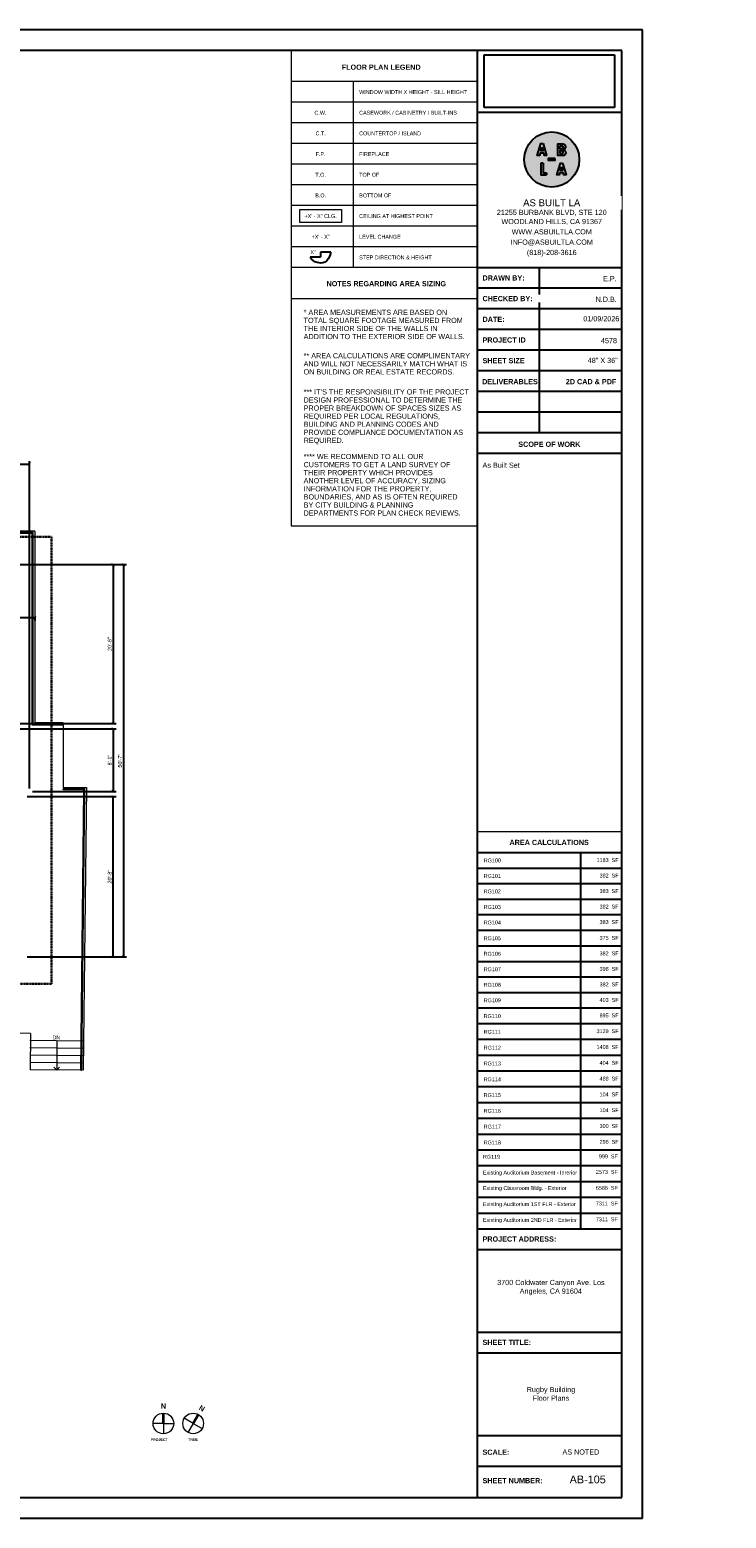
# Model space of a CAD drawing. Header units: inches. Extents: x -2078 to 109126, y -964 to 6385.
# Tile 180 of 256: x 30625 to 31704, y 2929 to 5233. Entities that reach past the tile are written whole.
import ezdxf

# ---------------------------------------------------------------- set-up
doc = ezdxf.new("R2010")
doc.units = ezdxf.units.IN
doc.header["$MEASUREMENT"] = 0
doc.set_wipeout_variables(frame=1)
doc.linetypes.add('HIDDEN2', pattern=[0.1875, 0.125, -0.0625])
for name, color, linetype, lineweight in [('A-ANNO', 2, 'Continuous', 5), ('A-ANNO-DIMS', 1, 'Continuous', 9), ('A-DETAIL-2', 20, 'Continuous', 25), ('A-DETAIL-3', 40, 'Continuous', 15), ('A-HIDDEN', 2, 'HIDDEN2', 18), ('A-RAILING', 4, 'Continuous', 9), ('A-STRS', 4, 'Continuous', 9)]:
    doc.layers.add(name, color=color, linetype=linetype, lineweight=lineweight)
doc.layers.add('A-HATCH', color=9, linetype='Continuous')
doc.layers.add('A-TB', color=7, linetype='Continuous')
doc.styles.add('Arial', font='arial.ttf')
doc.styles.add('Arial_3', font='arial.ttf', dxfattribs={"height": 0.125})
doc.styles.add('Arial_4', font='arial.ttf', dxfattribs={"height": 3})
doc.styles.add('Arial_5', font='arial.ttf', dxfattribs={"height": 0.09375})
doc.styles.add('Arial_B_2', font='arialbd.ttf', dxfattribs={"height": 0.125})
doc.styles.add('Arial_B_3', font='arialbd.ttf', dxfattribs={"height": 0.0625})
doc.styles.add('JC', font='arial.ttf', dxfattribs={"height": 0.125})
doc.dimstyles.new('JC-DIMS', dxfattribs={"dimtxt": 0.125, "dimasz": 0.09375, "dimexe": 0.09375, "dimexo": 0.09375, "dimgap": 0.046875, "dimtad": 1, "dimdec": 1, "dimzin": 0, "dimdsep": 46, "dimlunit": 4, "dimtxsty": 'JC', "dimblk": 'ARCHTICK', "dimcen": 0.09, "dimclrd": 1, "dimclre": 1, "dimclrt": 256, "dimadec": 0, "dimazin": 0, "dimtfac": 1, "dimtdec": 1, "dimtofl": 0, "dimtmove": 1, "dimatfit": 3, "dimfxl": 1, "dimtolj": 1, "dimtzin": 0, "dimarcsym": 0})
picture_1 = doc.add_image_def('image1.png', size_in_pixel=(151, 61))

# ---------------------------------------------------------------- blocks, each defined once
blk = doc.blocks.new('Top Rail Type - Top Rail_Internal_-1534940-1-1st Floor - Classroom')
at = {"layer": 'A-RAILING'}
for p, q in [((1345, -271.3), (1345, -271.5)), ((1540.4, -568.5), (1540.4, -568.3))]:
    blk.add_line(p, q, dxfattribs=at)
for points in [[(1493.5, -271.3), (1493.5, -271.4), (1493.4, -271.4), (1493.4, -271.4), (1493.3, -271.5), (1493.3, -271.5), (1493.3, -271.5)], [(1493.5, -568.3), (1493.5, -568.4), (1493.4, -568.4), (1493.4, -568.4), (1493.3, -568.5), (1493.3, -568.5), (1493.3, -568.5)]]:
    blk.add_open_spline(points, degree=3, knots=[0.46086968, 0.46086968, 0.46086968, 0.46086968, 0.47916667, 0.5, 0.52083333, 0.53913032, 0.53913032, 0.53913032, 0.53913032], dxfattribs=at)
blk = doc.blocks.new('Top Rail Type - Top Rail_Internal_-V3-1-1st Floor - Classroom')
at = {"layer": 'A-RAILING'}
for p, q in [((1345, -272.2), (1345, -270.7)), ((1494.1, -270.7), (1345, -270.7)), ((1492.6, -272.2), (1345, -272.2)), ((1492.6, -569.2), (1492.6, -272.2)), ((1494.1, -567.7), (1494.1, -270.7)), ((1540.4, -569.2), (1492.6, -569.2)), ((1540.4, -567.7), (1494.1, -567.7)), ((1540.4, -569.2), (1540.4, -567.7))]:
    blk.add_line(p, q, dxfattribs=at)
blk = doc.blocks.new('Top Rail Type - Top Rail_Internal_-1603301-1-1st Floor - Classroom')
at = {"layer": 'A-RAILING'}
for p, q in [((1540.4, -668.3), (1540.4, -668.5)), ((1568.5, -1103.2), (1568.7, -1103.2))]:
    blk.add_line(p, q, dxfattribs=at)
blk.add_open_spline([(1573.4, -668.3), (1573.4, -668.4), (1573.4, -668.4), (1573.4, -668.4), (1573.3, -668.5), (1573.3, -668.5), (1573.3, -668.5)], degree=3, knots=[0.46086968, 0.46086968, 0.46086968, 0.46086968, 0.47916667, 0.5, 0.52083333, 0.53913032, 0.53913032, 0.53913032, 0.53913032], dxfattribs=at)
blk = doc.blocks.new('Top Rail Type - Top Rail_Internal_-V7-1-1st Floor - Classroom')
at = {"layer": 'A-RAILING'}
for p, q in [((1540.4, -669.2), (1540.4, -667.7)), ((1574.1, -667.7), (1540.4, -667.7)), ((1569.4, -1103.2), (1574.1, -667.7)), ((1572.6, -669.2), (1540.4, -669.2)), ((1567.9, -1103.2), (1572.6, -669.2)), ((1567.9, -1103.2), (1569.4, -1103.2))]:
    blk.add_line(p, q, dxfattribs=at)
blk = doc.blocks.new('_ArchTick')
at = {"color": 0, "linetype": 'ByBlock', "const_width": 0.15}
blk.add_lwpolyline([(-0.5, -0.5), (0.5, 0.5)], dxfattribs=at)
blk = doc.blocks.new('*D1573')
at = {"layer": 'A-ANNO-DIMS', "color": 1, "lineweight": -2, "transparency": 16777216}
for p, q in [((30527, 4404.8), (30758.5, 4404.8)), ((30754, 4404.8), (30754, 4158.8)), ((30527, 4158.8), (30758.5, 4158.8))]:
    blk.add_line(p, q, dxfattribs=at)
at = {"layer": 'Defpoints', "color": 0, "transparency": 16777216}
for p in [(30522.5, 4404.8), (30522.5, 4158.8), (30754, 4158.8)]:
    blk.add_point(p, dxfattribs=at)
at = {"layer": 'A-ANNO-DIMS', "color": 1, "lineweight": -2, "transparency": 16777216, "xscale": 4.5, "yscale": 4.5, "zscale": 4.5}
for p, rotation in [((30754, 4404.8), 90), ((30754, 4158.8), 270)]:
    blk.add_blockref('_ArchTick', p, dxfattribs=dict(at, rotation=rotation))
at = {"layer": 'A-ANNO-DIMS', "color": 2, "transparency": 16777216, "insert": (30748.7, 4281.8), "char_height": 6, "width": 0.487, "attachment_point": 5, "rotation": 90, "style": 'JC'}
blk.add_mtext('\\A1;20\'-6"', dxfattribs=at)
blk = doc.blocks.new('*D1609')
at = {"layer": 'A-ANNO-DIMS', "color": 1, "lineweight": -2, "transparency": 16777216}
for p, q in [((30527, 4150.8), (30758.5, 4150.8)), ((30754, 4150.8), (30754, 4053.8)), ((30629, 4053.8), (30758.5, 4053.8))]:
    blk.add_line(p, q, dxfattribs=at)
at = {"layer": 'Defpoints', "color": 0, "transparency": 16777216}
for p in [(30522.5, 4150.8), (30624.5, 4053.8), (30754, 4053.8)]:
    blk.add_point(p, dxfattribs=at)
at = {"layer": 'A-ANNO-DIMS', "color": 1, "lineweight": -2, "transparency": 16777216, "xscale": 4.5, "yscale": 4.5, "zscale": 4.5}
for p, rotation in [((30754, 4150.8), 90), ((30754, 4053.8), 270)]:
    blk.add_blockref('_ArchTick', p, dxfattribs=dict(at, rotation=rotation))
at = {"layer": 'A-ANNO-DIMS', "color": 2, "transparency": 16777216, "insert": (30748.7, 4102.3), "char_height": 6, "width": 0.401, "attachment_point": 5, "rotation": 90, "style": 'JC'}
blk.add_mtext('\\A1;8\'-1"', dxfattribs=at)
blk = doc.blocks.new('*D1613')
at = {"layer": 'A-ANNO-DIMS', "color": 1, "lineweight": -2, "transparency": 16777216}
for p, q in [((28990.5, 4418.3), (28990.5, 4565)), ((30624.5, 4058.3), (30624.5, 4565)), ((28990.5, 4560.5), (30624.5, 4560.5))]:
    blk.add_line(p, q, dxfattribs=at)
at = {"layer": 'Defpoints', "color": 0, "transparency": 16777216}
for p in [(30624.5, 4560.5), (28990.5, 4413.8), (30624.5, 4053.8)]:
    blk.add_point(p, dxfattribs=at)
at = {"layer": 'A-ANNO-DIMS', "color": 1, "lineweight": -2, "transparency": 16777216, "xscale": 4.5, "yscale": 4.5, "zscale": 4.5, "rotation": 180}
blk.add_blockref('_ArchTick', (28990.5, 4560.5), dxfattribs=at)
at = {"layer": 'A-ANNO-DIMS', "color": 1, "lineweight": -2, "transparency": 16777216, "xscale": 4.5, "yscale": 4.5, "zscale": 4.5}
blk.add_blockref('_ArchTick', (30624.5, 4560.5), dxfattribs=at)
at = {"layer": 'A-ANNO-DIMS', "color": 2, "transparency": 16777216, "insert": (29807.5, 4565.9), "char_height": 6, "width": 0.574, "attachment_point": 5, "style": 'JC'}
blk.add_mtext('\\A1;136\'-2"', dxfattribs=at)
blk = doc.blocks.new('*D1561')
at = {"layer": 'A-ANNO-DIMS', "color": 1, "lineweight": -2, "transparency": 16777216}
for p, q in [((30530.5, 4323.9), (30530.5, 4318.2)), ((30530.5, 4322.7), (30632.5, 4322.7)), ((30632.5, 4323.9), (30632.5, 4318.2))]:
    blk.add_line(p, q, dxfattribs=at)
at = {"layer": 'Defpoints', "color": 0, "transparency": 16777216}
for p in [(30530.5, 4328.4), (30632.5, 4328.4), (30632.5, 4322.7)]:
    blk.add_point(p, dxfattribs=at)
at = {"layer": 'A-ANNO-DIMS', "color": 1, "lineweight": -2, "transparency": 16777216, "xscale": 4.5, "yscale": 4.5, "zscale": 4.5, "rotation": 180}
blk.add_blockref('_ArchTick', (30530.5, 4322.7), dxfattribs=at)
at = {"layer": 'A-ANNO-DIMS', "color": 1, "lineweight": -2, "transparency": 16777216, "xscale": 4.5, "yscale": 4.5, "zscale": 4.5}
blk.add_blockref('_ArchTick', (30632.5, 4322.7), dxfattribs=at)
at = {"layer": 'A-ANNO-DIMS', "color": 2, "transparency": 16777216, "insert": (30581.5, 4328), "char_height": 6, "width": 0.401, "attachment_point": 5, "style": 'JC'}
blk.add_mtext('\\A1;8\'-6"', dxfattribs=at)
blk = doc.blocks.new('*D1567')
at = {"layer": 'A-ANNO-DIMS', "color": 1, "lineweight": -2, "transparency": 16777216}
for p, q in [((30621, 4045.8), (30758.5, 4045.8)), ((30754, 3797.8), (30754, 4045.8)), ((30621, 3797.8), (30758.5, 3797.8))]:
    blk.add_line(p, q, dxfattribs=at)
at = {"layer": 'Defpoints', "color": 0, "transparency": 16777216}
for p in [(30616.5, 4045.8), (30754, 4045.8), (30616.5, 3797.8)]:
    blk.add_point(p, dxfattribs=at)
at = {"layer": 'A-ANNO-DIMS', "color": 1, "lineweight": -2, "transparency": 16777216, "xscale": 4.5, "yscale": 4.5, "zscale": 4.5}
for p, rotation in [((30754, 4045.8), 90), ((30754, 3797.8), 270)]:
    blk.add_blockref('_ArchTick', p, dxfattribs=dict(at, rotation=rotation))
at = {"layer": 'A-ANNO-DIMS', "color": 2, "transparency": 16777216, "insert": (30748.7, 3921.8), "char_height": 6, "width": 0.487, "attachment_point": 5, "rotation": 90, "style": 'JC'}
blk.add_mtext('\\A1;20\'-8"', dxfattribs=at)
blk = doc.blocks.new('*D1571')
at = {"layer": 'A-ANNO-DIMS', "color": 1, "lineweight": -2, "transparency": 16777216}
for p, q in [((30527, 4404.8), (30774.5, 4404.8)), ((30770, 4404.8), (30770, 3797.8)), ((30621, 3797.8), (30774.5, 3797.8))]:
    blk.add_line(p, q, dxfattribs=at)
at = {"layer": 'Defpoints', "color": 0, "transparency": 16777216}
for p in [(30522.5, 4404.8), (30616.5, 3797.8), (30770, 3797.8)]:
    blk.add_point(p, dxfattribs=at)
at = {"layer": 'A-ANNO-DIMS', "color": 1, "lineweight": -2, "transparency": 16777216, "xscale": 4.5, "yscale": 4.5, "zscale": 4.5}
for p, rotation in [((30770, 4404.8), 90), ((30770, 3797.8), 270)]:
    blk.add_blockref('_ArchTick', p, dxfattribs=dict(at, rotation=rotation))
at = {"layer": 'A-ANNO-DIMS', "color": 2, "transparency": 16777216, "insert": (30764.7, 4101.3), "char_height": 6, "width": 0.487, "attachment_point": 5, "rotation": 90, "style": 'JC'}
blk.add_mtext('\\A1;50\'-7"', dxfattribs=at)
blk = doc.blocks.new('JC_TB_48x36 - JC_TB_4836-1441736-Floor Plans')
at = {"layer": 'A-TB'}
for p, q in [((-0.003, 24.012), (-0.003, -11.988)), ((47.997, 24.012), (-0.003, 24.012)), ((47.997, -11.988), (47.997, 24.012)), ((0.747, 23.512), (0.747, -11.488)), ((47.497, 23.512), (0.747, 23.512)), ((47.497, 18.262), (43.997, 18.262)), ((45.497, 18.262), (45.497, 14.262)), ((47.497, 17.762), (43.997, 17.762)), ((47.497, 17.262), (43.997, 17.262)), ((47.497, 16.762), (43.997, 16.762)), ((47.497, 15.762), (43.997, 15.762)), ((47.497, 15.262), (43.997, 15.262)), ((47.497, 14.762), (43.997, 14.762)), ((47.497, 14.262), (43.997, 14.262)), ((43.997, -4.988), (47.497, -4.988)), ((43.997, -5.488), (47.497, -5.488)), ((43.997, -7.488), (47.497, -7.488)), ((43.997, -7.988), (47.497, -7.988)), ((43.997, -9.988), (47.497, -9.988)), ((47.497, -10.738), (43.997, -10.738)), ((0.747, -11.488), (47.497, -11.488)), ((-0.003, -11.988), (47.997, -11.988))]:
    blk.add_line(p, q, dxfattribs=at)
at = {"layer": 'A-TB', "char_height": 0.125, "attachment_point": 1, "bg_fill": 3, "box_fill_scale": 1.25, "bg_fill_color": 256, "bg_fill_true_color": 13158600, "bg_fill_transparency": 0}
for s, insert, width, style in [('DRAWN BY:', (44.126, 18.073), 1.22463, 'Arial_B_2'), ('CHECKED BY:', (44.126, 17.573), 1.4645, 'Arial_B_2'), ('DATE:', (44.126, 17.073), 0.63441, 'Arial_B_2'), ('PROJECT ID', (44.126, 16.573), 1.26566, 'Arial_B_2'), ('SHEET SIZE', (44.126, 16.073), 1.23725, 'Arial_B_2'), ('48" X 36"', (46.673, 16.078), 0.87428, 'Arial_3'), ('SCOPE OF WORK', (44.992, 14.05), 1.82747, 'Arial_B_2'), ('PROJECT ADDRESS:', (44.126, -5.172), 2.14941, 'Arial_B_2'), ('SHEET TITLE:', (44.126, -7.672), 1.42031, 'Arial_B_2'), ('SCALE:', (44.126, -10.328), 0.77959, 'Arial_B_2'), ('AS NOTED', (46.061, -10.323), 1.08259, 'Arial_3'), ('SHEET NUMBER:', (44.126, -11.016), 1.76434, 'Arial_B_2')]:
    blk.add_mtext(s, dxfattribs=dict(at, insert=insert, width=width, style=style))
at = {"layer": 'A-TB'}
for p, q in [((43.997, 23.512), (43.997, -11.488)), ((47.497, -11.488), (47.497, 23.512)), ((47.497, 16.262), (43.997, 16.262)), ((47.497, 13.762), (43.997, 13.762))]:
    blk.add_line(p, q, dxfattribs=at)
blk = doc.blocks.new('north arrow - north arrow-1258243-Floor Plans')
at = {"layer": 'A-ANNO'}
h = blk.add_hatch(color=256, dxfattribs=at)
edge = h.paths.add_edge_path()
edge.add_line((0.031, 0), (-0.031, 0))
edge.add_line((-0.031, 0), (-0.031, 0.248))
edge.add_arc((0, 0), 0.25, 82.8192, 97.1808, ccw=False)
edge.add_line((0.031, 0.248), (0.031, 0))
at = {"layer": 'A-ANNO', "lineweight": 20}
for q in [(-0.25, 0), (0.25, 0), (0, -0.25)]:
    blk.add_line((0, 0), q, dxfattribs=at)
at = {"layer": 'A-ANNO'}
blk.add_circle((0, 0), 0.25, dxfattribs=at)
at = {"layer": 'A-ANNO', "insert": (-0.062, 0.486), "char_height": 0.125, "width": 0.1515, "attachment_point": 1, "style": 'Arial_B_2', "bg_fill": 3, "box_fill_scale": 1.25, "bg_fill_color": 256, "bg_fill_true_color": 13158600, "bg_fill_transparency": 0}
blk.add_mtext('\\fArial|b1|i0|c0|p34|;N', dxfattribs=at)
blk = doc.blocks.new('Logo - ABLA - CAD Format')
at = {"layer": 'A-HATCH', "true_color": 0xc9ee63}
h = blk.add_hatch(color=71, dxfattribs=at)
h.dxf.hatch_style = 1
h.paths.add_polyline_path([(-0.71, 0.89), (-0.79, 0.62), (-0.62, 0.62)], flags=0)
h.paths.add_polyline_path([(0.6, 0.78), (0.74, 0.78, 1), (0.74, 0.98), (0.6, 0.98)], flags=0)
h.paths.add_polyline_path([(0.6, 0.44), (0.74, 0.44, 1), (0.74, 0.63), (0.6, 0.63)], flags=0)
h.paths.add_polyline_path([(0.62, -0.8), (0.79, -0.8), (0.71, -0.53)], flags=0)
h.paths.add_polyline_path([(-2, 0, 1), (2, 0, 1)])
h.paths.add_polyline_path([(0.8, 0.28), (0.44, 0.28), (0.44, 1.13), (0.8, 1.13, -1), (0.8, 0.71, -1)], flags=16)
h.paths.add_polyline_path([(0.74, 0.44), (0.6, 0.44), (0.6, 0.63), (0.74, 0.63, -1)], flags=0)
h.paths.add_polyline_path([(0.79, -0.27), (1.05, -1.12), (0.89, -1.12), (0.84, -0.96), (0.58, -0.96), (0.53, -1.12), (0.37, -1.12), (0.63, -0.27)], flags=16)
h.paths.add_polyline_path([(0.74, 0.78), (0.6, 0.78), (0.6, 0.98), (0.74, 0.98, -1)], flags=0)
h.paths.add_polyline_path([(0.71, -0.53), (0.79, -0.8), (0.62, -0.8)], flags=0)
h.paths.add_polyline_path([(0.25, 0.06), (0.25, -0.06), (-0.25, -0.06), (-0.25, 0.06)], flags=16)
h.paths.add_polyline_path([(-0.37, 0.3), (-0.53, 0.3), (-0.58, 0.46), (-0.84, 0.46), (-0.89, 0.3), (-1.05, 0.3), (-0.79, 1.15), (-0.63, 1.15)], flags=16)
h.paths.add_polyline_path([(-0.63, -0.27), (-0.63, -0.96), (-0.37, -0.96), (-0.37, -1.12), (-0.79, -1.12), (-0.79, -0.27)], flags=16)
h.paths.add_polyline_path([(-0.62, 0.62), (-0.79, 0.62), (-0.71, 0.89)], flags=0)
at = {"layer": 'A-HATCH'}
h = blk.add_hatch(color=250, dxfattribs=at)
h.dxf.hatch_style = 1
h.paths.add_polyline_path([(-0.63, 1.15), (-0.79, 1.15), (-1.05, 0.3), (-0.89, 0.3), (-0.84, 0.46), (-0.58, 0.46), (-0.53, 0.3), (-0.37, 0.3)])
h.paths.add_polyline_path([(-0.62, 0.62), (-0.79, 0.62), (-0.71, 0.89)], flags=16)
h.paths.add_polyline_path([(0.44, 0.28), (0.8, 0.28, 1), (0.8, 0.71, 1), (0.8, 1.13), (0.44, 1.13)])
h.paths.add_polyline_path([(0.6, 0.44), (0.6, 0.63), (0.74, 0.63, -1), (0.74, 0.44)], flags=16)
h.paths.add_polyline_path([(0.6, 0.78), (0.6, 0.98), (0.74, 0.98, -1), (0.74, 0.78)], flags=16)
h.paths.add_polyline_path([(0.37, -1.12), (0.53, -1.12), (0.58, -0.96), (0.84, -0.96), (0.89, -1.12), (1.05, -1.12), (0.79, -0.27), (0.63, -0.27)])
h.paths.add_polyline_path([(0.71, -0.53), (0.79, -0.8), (0.62, -0.8)], flags=16)
h.paths.add_polyline_path([(0.25, -0.06), (0.25, 0.06), (-0.25, 0.06), (-0.25, -0.06)])
h.paths.add_polyline_path([(-0.79, -1.12), (-0.37, -1.12), (-0.37, -0.96), (-0.63, -0.96), (-0.63, -0.27), (-0.79, -0.27)])
at = {"layer": 'A-HATCH', "true_color": 0xc9ee63}
h = blk.add_hatch(color=71, dxfattribs=at)
h.dxf.hatch_style = 1
h.paths.add_polyline_path([(-0.71, 0.89), (-0.79, 0.62), (-0.62, 0.62)])
h.paths.add_polyline_path([(0.74, 0.78, 1), (0.74, 0.98), (0.6, 0.98), (0.6, 0.78)])
h.paths.add_polyline_path([(0.6, 0.63), (0.6, 0.44), (0.74, 0.44, 1), (0.74, 0.63)])
h.paths.add_polyline_path([(0.62, -0.8), (0.79, -0.8), (0.71, -0.53)])
blk.add_circle((0, 0), 2)
at = {"layer": 'A-HATCH', "color": 250}
for points in [[(-0.63, 1.15), (-0.37, 0.3), (-0.53, 0.3), (-0.58, 0.46), (-0.84, 0.46), (-0.89, 0.3), (-1.05, 0.3), (-0.79, 1.15)], [(-0.71, 0.89), (-0.62, 0.62), (-0.79, 0.62)], [(0.25, 0.06), (-0.25, 0.06), (-0.25, -0.06), (0.25, -0.06)], [(0.79, -0.27), (1.05, -1.12), (0.89, -1.12), (0.84, -0.96), (0.58, -0.96), (0.53, -1.12), (0.37, -1.12), (0.63, -0.27)], [(0.71, -0.53), (0.79, -0.8), (0.62, -0.8)]]:
    blk.add_lwpolyline(points, close=True, dxfattribs=at)
for points in [[(0.8, 0.71, -1), (0.8, 0.28), (0.44, 0.28), (0.44, 1.13), (0.8, 1.13, -1)], [(0.6, 0.98), (0.74, 0.98, -1), (0.74, 0.78), (0.6, 0.78)], [(0.6, 0.44), (0.74, 0.44, 1), (0.74, 0.63), (0.6, 0.63)]]:
    blk.add_lwpolyline(points, format="xyb", close=True, dxfattribs=at)
for points in [[(-0.79, -0.27), (-0.79, -1.12), (-0.37, -1.12)], [(-0.63, -0.27), (-0.79, -0.27)], [(-0.63, -0.27), (-0.63, -0.96), (-0.37, -0.96)], [(-0.37, -0.96), (-0.37, -1.12)]]:
    blk.add_lwpolyline(points, dxfattribs=at)
blk = doc.blocks.new('TB-INFO-ABLA')
blk.add_wipeout([(168, 180), (168, 0), (0, 0), (0, 180)])
blk.add_wipeout([(168, 180), (168, 0), (0, 0), (0, 180)])
at = {"xscale": 16, "yscale": 16, "zscale": 16}
blk.add_blockref('Logo - ABLA - CAD Format', (86.6, 125.4), dxfattribs=at)
at = {"char_height": 6, "width": 168.619, "attachment_point": 2, "style": 'JC', "bg_fill": 2}
for s, insert in [('21255 BURBANK BLVD, STE 120', (86.6, 67)), ('(818)-208-3616', (86.6, 20.5))]:
    blk.add_mtext(s, dxfattribs=dict(at, insert=insert))
for s, insert in [('WOODLAND HILLS, CA 91367', (86.6, 56.4)), ('INFO@ASBUILTLA.COM', (86.6, 32.5))]:
    blk.add_mtext(s, dxfattribs=dict(at, insert=insert))
at = {"insert": (86.6, 44.5), "char_height": 6, "width": 168.619, "attachment_point": 2, "style": 'JC', "bg_fill": 2}
blk.add_mtext('WWW.ASBUILTLA.COM', dxfattribs=at)
blk.add_lwpolyline([(168, 180), (0, 180), (0, 0), (168, 0)], close=True)
at = {"insert": (86.6, 75.1), "char_height": 8, "width": 154.347, "attachment_point": 5, "style": 'JC', "bg_fill": 2}
blk.add_mtext('AS BUILT LA ', dxfattribs=at)

msp = doc.modelspace()

# ---------------------------------------------------------------- linework, layer by layer
at = {"layer": 'A-ANNO'}
for p, q in [((30666.473, 3667.462), (30666.473, 3622.462)), ((30666.473, 3622.462), (30662.23, 3626.705)), ((30666.473, 3622.462), (30670.716, 3626.705))]:
    msp.add_line(p, q, dxfattribs=at)
at = {"layer": 'A-DETAIL-2'}
for p, q in [((31090.992, 4888.555), (31074.992, 4888.555)), ((31074.992, 4888.555), (31074.992, 4880.724)), ((31074.992, 4880.724), (31058.992, 4880.724))]:
    msp.add_line(p, q, dxfattribs=at)
msp.add_open_spline([(31090.992, 4888.555), (31087.497, 4870.574), (31069.793, 4870.574), (31061.552, 4875.974), (31058.992, 4880.724)], degree=3, knots=[0, 0, 0, 0, 0.0199103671, 0.0342127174, 0.0342127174, 0.0342127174, 0.0342127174], dxfattribs=at)
at = {"layer": 'A-DETAIL-3', "lineweight": 9}
for p, q in [((31317.88, 5200.663), (31029.88, 5200.663)), ((31029.88, 5200.663), (31029.88, 4864.663)), ((31029.88, 5200.663), (31029.88, 4464.663)), ((31317.88, 5152.663), (31029.88, 5152.663)), ((31125.88, 5152.663), (31125.88, 4864.663)), ((31317.88, 5120.663), (31029.88, 5120.663)), ((31317.88, 4768.663), (31317.88, 5104.663)), ((31317.88, 5104.663), (31317.88, 5056.663)), ((31317.88, 5088.663), (31029.88, 5088.663)), ((31317.88, 5056.663), (31029.88, 5056.663)), ((31317.88, 5024.663), (31029.88, 5024.663)), ((31317.88, 4992.663), (31029.88, 4992.663)), ((31317.88, 4960.663), (31029.88, 4960.663)), ((31317.88, 4928.663), (31029.88, 4928.663)), ((31317.88, 4896.663), (31029.88, 4896.663)), ((31317.88, 4864.663), (31029.88, 4864.663)), ((31029.88, 4864.663), (31029.88, 4464.663)), ((31317.88, 4864.663), (31029.88, 4864.663)), ((31029.88, 4816.663), (31317.88, 4816.663)), ((30632.5, 4456.784), (30410.344, 4456.784)), ((30632.5, 4456.784), (30632.5, 4159.784)), ((31029.88, 4464.663), (31317.88, 4464.663)), ((30676.5, 4159.784), (30632.5, 4159.784)), ((30676.5, 4159.784), (30676.5, 4059.784)), ((30676.5, 4059.784), (30712.5, 4059.784)), ((30712.5, 4059.784), (30707.734, 3622.019)), ((30625.82, 3678.729), (29070.241, 3695.419)), ((30625.82, 3678.729), (30625.212, 3622.905))]:
    msp.add_line(p, q, dxfattribs=at)
at = {"layer": 'A-STRS', "lineweight": 9}
for p, q in [((30707.734, 3667.019), (30625.075, 3667.906)), ((30707.72, 3655.77), (30625.061, 3656.656)), ((30707.728, 3644.519), (30625.069, 3645.406)), ((30707.747, 3633.269), (30625.088, 3634.156)), ((30707.734, 3622.019), (30625.212, 3622.905))]:
    msp.add_line(p, q, dxfattribs=at)

# ---------------------------------------------------------------- block references
at = {"layer": 'A-RAILING'}
for name in ['Top Rail Type - Top Rail_Internal_-V3-1-1st Floor - Classroom', 'Top Rail Type - Top Rail_Internal_-1534940-1-1st Floor - Classroom', 'Top Rail Type - Top Rail_Internal_-V7-1-1st Floor - Classroom', 'Top Rail Type - Top Rail_Internal_-1603301-1-1st Floor - Classroom']:
    msp.add_blockref(name, (29136.116, 4725.219), dxfattribs=at)

# ---------------------------------------------------------------- texts
at = {"layer": 'A-ANNO', "lineweight": 50, "char_height": 8, "attachment_point": 1}
for s, insert, width, style in [('FLOOR PLAN LEGEND', (31108.011, 5178.754), 147.46, 'Arial_B_2'), ('NOTES REGARDING AREA SIZING', (31084.529, 4843.628), 221.998, 'Arial_B_2'), ('* AREA MEASUREMENTS ARE BASED ON ', (31049.029, 4799.303), 273.508, 'Arial_3'), ('TOTAL SQUARE FOOTAGE MEASURED FROM ', (31049.029, 4786.803), 302.394, 'Arial_3'), ('THE INTERIOR SIDE OF THE WALLS IN ', (31049.029, 4774.303), 256.136, 'Arial_3'), ('ADDITION TO THE EXTERIOR SIDE OF WALLS.', (31049.029, 4761.803), 303.202, 'Arial_3'), ('** AREA CALCULATIONS ARE COMPLIMENTARY ', (31049.029, 4732.106), 315.928, 'Arial_3'), ('AND WILL NOT NECESSARILY MATCH WHAT IS ', (31049.029, 4719.606), 312.09, 'Arial_3'), ('ON BUILDING OR REAL ESTATE RECORDS.', (31049.029, 4707.106), 283.002, 'Arial_3'), ('2D CAD & PDF', (31455.17, 4691.974), 93.93, 'Arial_B_2'), ('*** IT', (31049.029, 4676.108), 31.714, 'Arial_3'), ('DESIGN PROFESSIONAL TO DETERMINE THE ', (31049.029, 4663.608), 301.99, 'Arial_3'), ('’', (31075.196, 4676.108), 3.03, 'Arial_3'), ('S THE RESPONSIBILITY OF THE PROJECT ', (31077.696, 4676.108), 279.972, 'Arial_3'), ('PROPER BREAKDOWN OF SPACES SIZES AS ', (31049.029, 4651.108), 300.98, 'Arial_3'), ('REQUIRED PER LOCAL REGULATIONS, ', (31049.029, 4638.608), 259.57, 'Arial_3'), ('BUILDING AND PLANNING CODES AND ', (31049.029, 4626.108), 257.146, 'Arial_3'), ('PROVIDE COMPLIANCE DOCUMENTATION AS ', (31049.029, 4613.608), 303, 'Arial_3'), ('REQUIRED.', (31049.029, 4601.108), 75.144, 'Arial_3'), ('CUSTOMERS TO GET A LAND SURVEY OF ', (31049.029, 4563.611), 279.366, 'Arial_3'), ('**** WE RECOMMEND TO ALL OUR ', (31049.029, 4576.111), 228.866, 'Arial_3'), ('THEIR PROPERTY WHICH PROVIDES ', (31049.029, 4551.111), 246.844, 'Arial_3'), ('ANOTHER LEVEL OF ACCURACY, SIZING ', (31049.029, 4538.611), 271.084, 'Arial_3'), ('INFORMATION FOR THE PROPERTY, ', (31049.029, 4526.111), 243.814, 'Arial_3'), ('BOUNDARIES, AND AS IS OFTEN REQUIRED ', (31049.029, 4513.611), 293.102, 'Arial_3'), ('BY CITY BUILDING & PLANNING ', (31049.029, 4501.111), 210.282, 'Arial_3'), ('DEPARTMENTS FOR PLAN CHECK REVIEWS.', (31049.029, 4488.611), 295.728, 'Arial_3')]:
    msp.add_mtext(s, dxfattribs=dict(at, insert=insert, width=width, style=style))
at = {"layer": 'A-ANNO', "attachment_point": 1}
for s, insert, char_height, width, style in [('WINDOW WIDTH X HEIGHT - SILL HEIGHT', (31135.088, 5139.28), 6, 205.232, 'Arial_5'), ('C.W.', (31065.829, 5107.28), 6, 23.23, 'Arial_5'), ('CASEWORK / CABINETRY / BUILT-INS', (31135.088, 5107.28), 6, 185.436, 'Arial_5'), ('C.T.', (31067.495, 5075.28), 6, 19.392, 'Arial_5'), ('COUNTERTOP / ISLAND', (31135.088, 5075.28), 6, 117.766, 'Arial_5'), ('F.P.', (31067.662, 5043.28), 6, 18.786, 'Arial_5'), ('FIREPLACE', (31135.088, 5043.28), 6, 56.964, 'Arial_5'), ('T.O.', (31067.162, 5011.28), 6, 19.998, 'Arial_5'), ('TOP OF', (31135.088, 5011.28), 6, 38.38, 'Arial_5'), ('B.O.', (31066.995, 4979.28), 6, 20.604, 'Arial_5'), ('BOTTOM OF ', (31135.088, 4979.28), 6, 64.236, 'Arial_5'), ('+X\' - X" CLG.', (31050.335, 4947.28), 6, 61.004, 'Arial_5'), ('CEILING AT HIGHEST POINT', (31135.088, 4947.28), 6, 139.38, 'Arial_5'), ('+X\' - X"', (31061.329, 4915.28), 6, 34.138, 'Arial_5'), ('LEVEL CHANGE', (31135.088, 4915.28), 6, 78.982, 'Arial_5'), ('X"', (31059.413, 4891.438), 6, 10.302, 'Arial_5'), ('STEP DIRECTION & HEIGHT', (31135.088, 4883.28), 6, 137.36, 'Arial_5'), ('DN', (30659.925, 3675.798), 6, 14.948, 'Arial'), ('PROJECT', (30811.974, 3052.349), 4, 32.724, 'Arial_B_3'), ('TRUE', (30870.007, 3052.349), 4, 18.988, 'Arial_B_3')]:
    msp.add_mtext(s, dxfattribs=dict(at, insert=insert, char_height=char_height, width=width, style=style))
at = {"layer": 'A-TB', "attachment_point": 1, "bg_fill": 3, "box_fill_scale": 1.25, "bg_fill_color": 256, "bg_fill_true_color": 13158600, "bg_fill_transparency": 0}
for s, insert, char_height, width, style in [('E.P.', (31512.899, 4851.482), 8, 25.856, 'Arial_3'), ('N.D.B.', (31501.233, 4819.482), 8, 39.996, 'Arial_3'), ('4578', (31509.573, 4755.482), 8, 29.896, 'Arial_3'), ('As Built Set', (31326.12, 4562.649), 8, 70.498, 'Arial_3'), ('\\pi4.76755;3700 Coldwater Canyon Ave. Los \\P\\pi39.68433;Angeles, CA 91604', (31344.06, 3297.59), 8, 175.134, 'Arial_3'), ('AB-105', (31461.12, 2994.751), 12, 67.872, 'Arial_4')]:
    msp.add_mtext(s, dxfattribs=dict(at, insert=insert, char_height=char_height, width=width, style=style))

# ---------------------------------------------------------------- dimensions: what is measured, and where the dimension line sits
at = {"layer": 'A-ANNO-DIMS'}
for base, p1, p2, picture, middle in [((30624.482, 4560.548), (28990.482, 4413.784), (30624.482, 4053.784), '*D1613', (29807.482, 4565.864)), ((30632.5, 4322.733), (30530.5, 4328.39), (30632.5, 4328.39), '*D1561', (30581.5, 4328.046))]:
    dim = msp.add_linear_dim(base=base, p1=p1, p2=p2, dimstyle='JC-DIMS', override={"dimclrt": 2}, dxfattribs=at)
    dim.commit()
    dim.dimension.update_dxf_attribs({"geometry": picture, "text_midpoint": middle})
for base, p1, p2, picture, middle in [((30754.038, 4158.784), (30522.5, 4404.784), (30522.5, 4158.784), '*D1573', (30748.725, 4281.784)), ((30770.038, 3797.784), (30522.5, 4404.784), (30616.482, 3797.784), '*D1571', (30764.725, 4101.284)), ((30754.038, 4053.784), (30522.5, 4150.784), (30624.482, 4053.784), '*D1609', (30748.725, 4102.284)), ((30754.038, 4045.784), (30616.482, 3797.784), (30616.482, 4045.784), '*D1567', (30748.725, 3921.784))]:
    dim = msp.add_linear_dim(base=base, p1=p1, p2=p2, angle=90, dimstyle='JC-DIMS', override={"dimclrt": 2}, dxfattribs=at)
    dim.commit()
    dim.dimension.update_dxf_attribs({"geometry": picture, "text_midpoint": middle})

# ---------------------------------------------------------------- next in the draw order: linework, layer by layer
at = {"layer": 'A-DETAIL-3', "lineweight": 9}
msp.add_line((31317.88, 4368.663), (31317.88, 4768.663), dxfattribs=at)

# ---------------------------------------------------------------- next in the draw order: block references
at = {"layer": 'A-TB', "xscale": 64, "yscale": 64, "zscale": 64}
msp.add_blockref('JC_TB_48x36 - JC_TB_4836-1441736-Floor Plans', (28502.08, 3695.863), dxfattribs=at)

# ---------------------------------------------------------------- next in the draw order: linework, layer by layer
at = {"layer": 'A-ANNO', "flags": 128}
msp.add_lwpolyline([(31043.382, 4954.233), (31107.68, 4954.233), (31107.68, 4934.317), (31043.382, 4934.317)], close=True, dxfattribs=at)
at = {"layer": 'A-DETAIL-2'}
for p, q in [((31317.88, 3959.042), (31541.88, 3959.042)), ((31477.88, 3959.042), (31477.88, 3376.663)), ((31317.88, 3935.042), (31541.88, 3935.042)), ((31317.88, 3911.042), (31541.88, 3911.042)), ((31317.88, 3887.042), (31541.88, 3887.042)), ((31317.88, 3863.042), (31541.88, 3863.042)), ((31317.88, 3839.042), (31541.88, 3839.042)), ((31317.88, 3814.587), (31541.88, 3814.587)), ((31317.88, 3790.587), (31541.88, 3790.587)), ((31317.88, 3766.587), (31541.88, 3766.587)), ((31317.88, 3742.587), (31541.88, 3742.587)), ((31317.88, 3718.587), (31541.88, 3718.587)), ((31317.88, 3694.587), (31541.88, 3694.587)), ((31317.88, 3670.131), (31541.88, 3670.131)), ((31317.88, 3645.675), (31541.88, 3645.675)), ((31317.88, 3621.22), (31541.88, 3621.22)), ((31317.88, 3596.764), (31541.88, 3596.764)), ((31317.88, 3572.308), (31541.88, 3572.308)), ((31317.88, 3547.853), (31541.88, 3547.853)), ((31317.88, 3523.397), (31541.88, 3523.397)), ((31317.88, 3498.941), (31541.88, 3498.941)), ((31317.88, 3474.486), (31541.88, 3474.486)), ((31317.88, 3450.03), (31541.88, 3450.03)), ((31317.88, 3425.574), (31541.88, 3425.574)), ((31317.88, 3401.119), (31541.88, 3401.119))]:
    msp.add_line(p, q, dxfattribs=at)
at = {"layer": 'A-DETAIL-3', "lineweight": 9}
for p, q in [((31541.88, 3991.042), (31317.88, 3991.042)), ((31317.88, 3991.042), (31317.88, 3376.663)), ((31541.88, 3376.663), (31541.88, 3991.042))]:
    msp.add_line(p, q, dxfattribs=at)
at = {"layer": 'A-HIDDEN', "lineweight": 30}
msp.add_lwpolyline([(28932.72, 4447.784), (30658.482, 4447.784), (30658.482, 3755.784), (28932.72, 3755.784)], dxfattribs=at)

# ---------------------------------------------------------------- next in the draw order: block references
at = {"xscale": 1.333333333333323, "yscale": 1.333333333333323, "zscale": 1.333333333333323}
msp.add_blockref('TB-INFO-ABLA', (31317.88, 4864.663), dxfattribs=at)
at = {"layer": 'A-ANNO', "xscale": 64, "yscale": 64, "zscale": 64}
msp.add_blockref('north arrow - north arrow-1258243-Floor Plans', (30831.77, 3075.355), dxfattribs=at)

# ---------------------------------------------------------------- next in the draw order: texts
at = {"layer": 'A-ANNO', "lineweight": 50, "char_height": 8, "attachment_point": 1, "style": 'Arial_B_2'}
for s, insert, width in [('DELIVERABLES', (31325.482, 4691.974), 93.93), ('AREA CALCULATIONS', (31367.882, 3978.76), 145.844)]:
    msp.add_mtext(s, dxfattribs=dict(at, insert=insert, width=width))
at = {"layer": 'A-ANNO', "char_height": 6, "attachment_point": 1, "style": 'Arial_5'}
for s, insert, width in [('RG100', (31327.998, 3949.863), 71.71), ('1183  SF', (31502.814, 3950.447), 41.41), ('RG101', (31327.998, 3925.863), 96.556), ('382  SF', (31507.481, 3926.447), 35.754), ('RG102', (31327.998, 3901.863), 96.556), ('383  SF', (31507.481, 3902.447), 35.754), ('RG103', (31327.998, 3877.863), 96.556), ('382  SF', (31507.481, 3878.447), 35.754), ('RG104', (31327.998, 3853.863), 96.556), ('383  SF', (31507.481, 3854.447), 35.754), ('RG105', (31327.998, 3829.407), 96.556), ('375  SF', (31507.481, 3829.992), 35.754), ('RG106', (31327.998, 3805.407), 96.556), ('382  SF', (31507.481, 3805.992), 35.754), ('RG107', (31327.998, 3781.407), 96.556), ('398  SF', (31507.481, 3781.992), 35.754), ('RG108', (31327.998, 3757.407), 96.556), ('382  SF', (31507.481, 3757.992), 35.754), ('RG109', (31327.998, 3733.407), 96.556), ('403  SF', (31507.481, 3733.992), 35.754), ('895  SF', (31507.481, 3709.992), 35.754), ('RG110', (31327.998, 3708.952), 118.17), ('RG111', (31327.998, 3684.496), 150.692), ('3129  SF', (31502.814, 3685.536), 41.41), ('RG112', (31327.998, 3660.041), 129.28), ('1408  SF', (31502.814, 3661.081), 41.41), ('RG113', (31327.998, 3635.585), 117.362), ('404  SF', (31507.481, 3636.625), 35.754), ('RG114', (31327.998, 3611.129), 158.368), ('488  SF', (31507.481, 3612.169), 35.754), ('RG115', (31327.998, 3586.674), 162.206), ('104  SF', (31507.481, 3587.714), 35.754), ('RG116', (31327.998, 3562.218), 162.206), ('104  SF', (31507.481, 3563.258), 35.754), ('RG117', (31327.998, 3537.762), 114.13), ('300  SF', (31507.481, 3538.802), 35.754), ('RG118', (31327.998, 3513.307), 114.13), ('296  SF', (31507.481, 3514.347), 35.754), ('RG119', (31326.863, 3491.163), 89.486), ('999  SF', (31506.346, 3491.748), 35.754), ('Existing Auditorium Basement - Inrerior', (31326.863, 3466.708), 162.35348), ('2573  SF', (31501.679, 3467.748), 41.41), ('Existing Classroom Bldg. - Exterior', (31326.863, 3442.67), 134.02933), ('6586  SF', (31501.679, 3443.081), 41.41), ('Existing Auditorium 1ST FLR - Exterior', (31326.863, 3417.796), 147.74361), ('7311  SF', (31501.679, 3418.836), 41.41), ('Existing Auditorium 2ND FLR - Exterior', (31326.863, 3393.341), 159.49175), ('7311  SF', (31501.679, 3394.381), 41.41)]:
    msp.add_mtext(s, dxfattribs=dict(at, insert=insert, width=width))
at = {"layer": 'A-TB', "insert": (31482.179, 4789.351), "char_height": 8, "width": 52.52, "attachment_point": 1, "style": 'Arial_3', "bg_fill": 2}
msp.add_mtext('01/09/2026', dxfattribs=at)
at = {"layer": 'A-TB', "insert": (31386.75, 3131.883), "char_height": 8, "width": 89.2972, "attachment_point": 1, "style": 'Arial_4', "bg_fill": 3, "box_fill_scale": 1.25, "bg_fill_color": 256, "bg_fill_true_color": 13158600, "bg_fill_transparency": 0}
msp.add_mtext('\\pi7.8737;Rugby Building\\P\\pi17.06061;Floor Plans', dxfattribs=at)

# ---------------------------------------------------------------- next in the draw order: block references
at = {"layer": 'A-ANNO', "xscale": 64, "yscale": 64, "zscale": 64, "rotation": 329.9999999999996}
msp.add_blockref('north arrow - north arrow-1258243-Floor Plans', (30877.904, 3075.355), dxfattribs=at)

# ---------------------------------------------------------------- next in the draw order: pictures from other files: only their frames are drawn
at = {"color": 7, "true_color": 0xffffff}
image = msp.add_image(picture_1, insert=(31328.857, 5112.556), size_in_units=(201.555, 81.423), dxfattribs=at)
image.dxf.flags = 15

doc.saveas('drawing.dxf')
